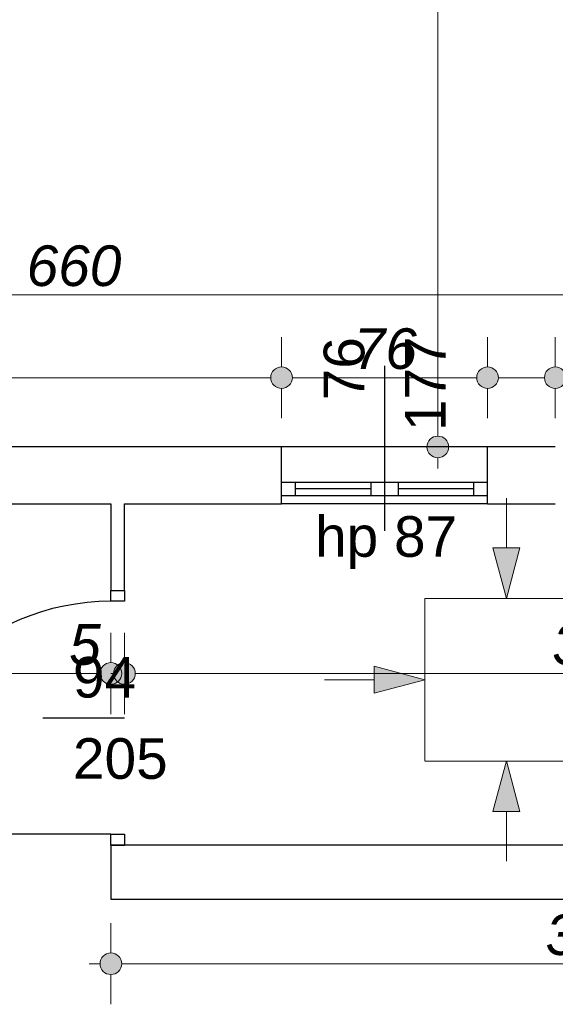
# Model space of a CAD drawing. Header units: millimetres. Extents: x -170998 to -45998, y 10557 to 52557.
# Tile 36 of 92: x -115104 to -113128, y 22531 to 26167. Entities that reach past the tile are written whole.
import ezdxf

# ---------------------------------------------------------------- set-up
doc = ezdxf.new("R2010")
doc.units = ezdxf.units.MM
doc.header["$MEASUREMENT"] = 0
for name, color, linetype in [('Drzwi', 7, 'Continuous'), ('Linia', 7, 'Continuous'), ('Obiekt', 7, 'Continuous'), ('Okno', 7, 'Continuous'), ('Wymiary', 7, 'Continuous'), ('Ściana', 7, 'Continuous')]:
    doc.layers.add(name, color=color, linetype=linetype)
doc.styles.add('Arial', font='txt')
doc.dimstyles.new('GENERATED_STYLE__1', dxfattribs={"dimtxt": 150, "dimasz": 152, "dimexe": 0.18, "dimexo": 0, "dimgap": 0.09, "dimtad": 1, "dimtih": 1, "dimtoh": 1, "dimlfac": 0.1, "dimzin": 0, "dimdsep": 46, "dimtxsty": 'Arial', "dimblk": 'ARROWHEAD_11', "dimblk1": 'ARROWHEAD_11', "dimblk2": 'ARROWHEAD_11', "dimcen": 0.09, "dimclrd": 114, "dimclre": 114, "dimclrt": 114, "dimazin": 0, "dimtfac": 1, "dimtdec": 4, "dimtmove": 0, "dimatfit": 3, "dimfxl": 1, "dimtolj": 1, "dimtzin": 0, "dimarcsym": 0})
doc.dimstyles.new('GENERATED_STYLE__2', dxfattribs={"dimtxt": 150, "dimasz": 152, "dimexe": 0.18, "dimexo": 0, "dimgap": 0.09, "dimtad": 1, "dimlfac": 0.1, "dimzin": 0, "dimdsep": 46, "dimtxsty": 'Arial', "dimblk": 'ARROWHEAD_11', "dimblk1": 'ARROWHEAD_11', "dimblk2": 'ARROWHEAD_11', "dimcen": 0.09, "dimclrd": 114, "dimclre": 114, "dimclrt": 114, "dimazin": 0, "dimtfac": 1, "dimtdec": 4, "dimtmove": 0, "dimatfit": 3, "dimfxl": 1, "dimtolj": 1, "dimtzin": 0, "dimarcsym": 0})

# ---------------------------------------------------------------- blocks, each defined once
blk = doc.blocks.new('*D528')
at = {"layer": 'Wymiary', "linetype": 'Continuous', "lineweight": 13}
for points in [[(-112454.8, 24589.3), (-112457.8, 24604.6), (-112466.5, 24617.6), (-112479.5, 24626.3), (-112494.8, 24629.3), (-112510.1, 24626.3), (-112523.1, 24617.6), (-112531.7, 24604.6), (-112534.8, 24589.3), (-112531.7, 24574), (-112523.1, 24561), (-112510.1, 24552.4), (-112494.8, 24549.3), (-112479.5, 24552.4), (-112466.5, 24561), (-112457.8, 24574)], [(-112454.8, 24379.3), (-112457.8, 24394.6), (-112466.5, 24407.6), (-112479.5, 24416.3), (-112494.8, 24419.3), (-112510.1, 24416.3), (-112523.1, 24407.6), (-112531.7, 24394.6), (-112534.8, 24379.3), (-112531.7, 24364), (-112523.1, 24351), (-112510.1, 24342.4), (-112494.8, 24339.3), (-112479.5, 24342.4), (-112466.5, 24351), (-112457.8, 24364)]]:
    blk.add_hatch(color=114, dxfattribs=at).paths.add_polyline_path(points)
at = {"layer": 'Wymiary', "color": 114, "lineweight": 13}
for p, q in [((-112534.8, 24589.3), (-112644.8, 24589.3)), ((-112344.8, 24589.3), (-112454.8, 24589.3)), ((-112494.8, 24419.3), (-112494.8, 24549.3)), ((-112534.8, 24379.3), (-112644.8, 24379.3)), ((-112344.8, 24379.3), (-112454.8, 24379.3))]:
    blk.add_line(p, q, dxfattribs=at)
for centre in [(-112494.8, 24589.3), (-112494.8, 24379.3)]:
    blk.add_circle(centre, 40, dxfattribs=at)
blk = doc.blocks.new('ARROWHEAD_11')
at = {"color": 0, "linetype": 'Continuous', "lineweight": 0}
blk.add_line((0, 0), (-1, 0), dxfattribs=at)
at = {"color": 0, "linetype": 'Continuous', "lineweight": 0, "const_width": 0.25, "flags": 128}
blk.add_lwpolyline([(-0.125, 0, 1), (0.125, 0, 1)], format="xyb", close=True, dxfattribs=at)
blk = doc.blocks.new('*D529')
at = {"layer": 'Wymiary', "linetype": 'Continuous', "lineweight": 13}
for points in [[(-112454.8, 28539.3), (-112457.8, 28554.6), (-112466.5, 28567.6), (-112479.5, 28576.3), (-112494.8, 28579.3), (-112510.1, 28576.3), (-112523.1, 28567.6), (-112531.7, 28554.6), (-112534.8, 28539.3), (-112531.7, 28524), (-112523.1, 28511), (-112510.1, 28502.4), (-112494.8, 28499.3), (-112479.5, 28502.4), (-112466.5, 28511), (-112457.8, 28524)], [(-112454.8, 24589.3), (-112457.8, 24604.6), (-112466.5, 24617.6), (-112479.5, 24626.3), (-112494.8, 24629.3), (-112510.1, 24626.3), (-112523.1, 24617.6), (-112531.7, 24604.6), (-112534.8, 24589.3), (-112531.7, 24574), (-112523.1, 24561), (-112510.1, 24552.4), (-112494.8, 24549.3), (-112479.5, 24552.4), (-112466.5, 24561), (-112457.8, 24574)]]:
    blk.add_hatch(color=114, dxfattribs=at).paths.add_polyline_path(points)
at = {"layer": 'Wymiary', "color": 114, "lineweight": 13}
for p, q in [((-112494.8, 28579.3), (-112494.8, 28619.3)), ((-112534.8, 28539.3), (-112644.8, 28539.3)), ((-112344.8, 28539.3), (-112454.8, 28539.3)), ((-112494.8, 24629.3), (-112494.8, 28499.3)), ((-112534.8, 24589.3), (-112644.8, 24589.3)), ((-112344.8, 24589.3), (-112454.8, 24589.3))]:
    blk.add_line(p, q, dxfattribs=at)
for centre in [(-112494.8, 28539.3), (-112494.8, 24589.3)]:
    blk.add_circle(centre, 40, dxfattribs=at)
at = {"layer": 'Wymiary', "color": 114, "lineweight": 13, "char_height": 150, "attachment_point": 7, "rotation": 90, "style": 'Arial'}
for s, insert in [('\\A1;{\\fArial|b0|i1|c238|p38;395}', (-112524.8, 26507.4)), ('\\A1;{\\fArial|b0|i1|c238|p38;21}', (-112524.8, 24629.3))]:
    blk.add_mtext(s, dxfattribs=dict(at, insert=insert))
blk = doc.blocks.new('*D530')
at = {"layer": 'Wymiary', "linetype": 'Continuous', "lineweight": 13}
for points in [[(-113521.6, 29719.3), (-113524.7, 29734.6), (-113533.4, 29747.6), (-113546.3, 29756.3), (-113561.6, 29759.3), (-113576.9, 29756.3), (-113589.9, 29747.6), (-113598.6, 29734.6), (-113601.6, 29719.3), (-113598.6, 29704), (-113589.9, 29691), (-113576.9, 29682.4), (-113561.6, 29679.3), (-113546.3, 29682.4), (-113533.4, 29691), (-113524.7, 29704)], [(-113521.6, 24589.3), (-113524.7, 24604.6), (-113533.4, 24617.6), (-113546.3, 24626.3), (-113561.6, 24629.3), (-113576.9, 24626.3), (-113589.9, 24617.6), (-113598.6, 24604.6), (-113601.6, 24589.3), (-113598.6, 24574), (-113589.9, 24561), (-113576.9, 24552.4), (-113561.6, 24549.3), (-113546.3, 24552.4), (-113533.4, 24561), (-113524.7, 24574)]]:
    blk.add_hatch(color=114, dxfattribs=at).paths.add_polyline_path(points)
at = {"layer": 'Wymiary', "color": 114, "lineweight": 13}
for p, q in [((-113561.6, 29759.3), (-113561.6, 29799.3)), ((-113601.6, 29719.3), (-113711.6, 29719.3)), ((-113411.6, 29719.3), (-113521.6, 29719.3)), ((-113561.6, 24629.3), (-113561.6, 29679.3)), ((-113601.6, 24589.3), (-113711.6, 24589.3)), ((-113411.6, 24589.3), (-113521.6, 24589.3)), ((-113561.6, 24509.3), (-113561.6, 24549.3))]:
    blk.add_line(p, q, dxfattribs=at)
for centre in [(-113561.6, 29719.3), (-113561.6, 24589.3)]:
    blk.add_circle(centre, 40, dxfattribs=at)
at = {"layer": 'Wymiary', "color": 114, "lineweight": 13, "insert": (-113591.6, 26983.6), "char_height": 150, "attachment_point": 7, "rotation": 90, "style": 'Arial'}
blk.add_mtext('\\A1;{\\fArial|b0|i1|c238|p38;513}', dxfattribs=at)
blk = doc.blocks.new('*D543')
at = {"layer": 'Wymiary', "linetype": 'Continuous', "lineweight": 13}
for points in [[(-116598, 24845.1), (-116601.1, 24860.4), (-116609.7, 24873.3), (-116622.7, 24882), (-116638, 24885.1), (-116653.3, 24882), (-116666.3, 24873.3), (-116675, 24860.4), (-116678, 24845.1), (-116675, 24829.8), (-116666.3, 24816.8), (-116653.3, 24808.1), (-116638, 24805.1), (-116622.7, 24808.1), (-116609.7, 24816.8), (-116601.1, 24829.8)], [(-114098, 24845.1), (-114101.1, 24860.4), (-114109.7, 24873.3), (-114122.7, 24882), (-114138, 24885.1), (-114153.3, 24882), (-114166.3, 24873.3), (-114175, 24860.4), (-114178, 24845.1), (-114175, 24829.8), (-114166.3, 24816.8), (-114153.3, 24808.1), (-114138, 24805.1), (-114122.7, 24808.1), (-114109.7, 24816.8), (-114101.1, 24829.8)]]:
    blk.add_hatch(color=114, dxfattribs=at).paths.add_polyline_path(points)
at = {"layer": 'Wymiary', "color": 114, "lineweight": 13}
for p, q in [((-116638, 24885.1), (-116638, 24995.1)), ((-114138, 24885.1), (-114138, 24995.1)), ((-116598, 24845.1), (-114178, 24845.1)), ((-116638, 24695.1), (-116638, 24805.1)), ((-114138, 24695.1), (-114138, 24805.1))]:
    blk.add_line(p, q, dxfattribs=at)
for centre in [(-116638, 24845.1), (-114138, 24845.1)]:
    blk.add_circle(centre, 40, dxfattribs=at)
at = {"layer": 'Wymiary', "color": 114, "lineweight": 13, "insert": (-115558.8, 24875.1), "char_height": 150, "attachment_point": 7, "style": 'Arial'}
blk.add_mtext('\\A1;{\\fArial|b0|i1|c238|p38;250}', dxfattribs=at)
blk = doc.blocks.new('*D544')
at = {"layer": 'Wymiary', "linetype": 'Continuous', "lineweight": 13}
for points in [[(-114098, 24845.1), (-114101.1, 24860.4), (-114109.7, 24873.3), (-114122.7, 24882), (-114138, 24885.1), (-114153.3, 24882), (-114166.3, 24873.3), (-114175, 24860.4), (-114178, 24845.1), (-114175, 24829.8), (-114166.3, 24816.8), (-114153.3, 24808.1), (-114138, 24805.1), (-114122.7, 24808.1), (-114109.7, 24816.8), (-114101.1, 24829.8)], [(-113338, 24845.1), (-113341.1, 24860.4), (-113349.7, 24873.3), (-113362.7, 24882), (-113378, 24885.1), (-113393.3, 24882), (-113406.3, 24873.3), (-113415, 24860.4), (-113418, 24845.1), (-113415, 24829.8), (-113406.3, 24816.8), (-113393.3, 24808.1), (-113378, 24805.1), (-113362.7, 24808.1), (-113349.7, 24816.8), (-113341.1, 24829.8)]]:
    blk.add_hatch(color=114, dxfattribs=at).paths.add_polyline_path(points)
at = {"layer": 'Wymiary', "color": 114, "lineweight": 13}
for p, q in [((-114138, 24885.1), (-114138, 24995.1)), ((-113378, 24885.1), (-113378, 24995.1)), ((-114098, 24845.1), (-113418, 24845.1)), ((-114138, 24695.1), (-114138, 24805.1)), ((-113378, 24695.1), (-113378, 24805.1))]:
    blk.add_line(p, q, dxfattribs=at)
for centre in [(-114138, 24845.1), (-113378, 24845.1)]:
    blk.add_circle(centre, 40, dxfattribs=at)
at = {"layer": 'Wymiary', "color": 114, "lineweight": 13, "insert": (-113871.8, 24875.1), "char_height": 150, "attachment_point": 7, "style": 'Arial'}
blk.add_mtext('\\A1;{\\fArial|b0|i1|c238|p38;76}', dxfattribs=at)
blk = doc.blocks.new('*D545')
at = {"layer": 'Wymiary', "linetype": 'Continuous', "lineweight": 13}
for points in [[(-113338, 24845.1), (-113341.1, 24860.4), (-113349.7, 24873.3), (-113362.7, 24882), (-113378, 24885.1), (-113393.3, 24882), (-113406.3, 24873.3), (-113415, 24860.4), (-113418, 24845.1), (-113415, 24829.8), (-113406.3, 24816.8), (-113393.3, 24808.1), (-113378, 24805.1), (-113362.7, 24808.1), (-113349.7, 24816.8), (-113341.1, 24829.8)], [(-113088, 24845.1), (-113091.1, 24860.4), (-113099.7, 24873.3), (-113112.7, 24882), (-113128, 24885.1), (-113143.3, 24882), (-113156.3, 24873.3), (-113165, 24860.4), (-113168, 24845.1), (-113165, 24829.8), (-113156.3, 24816.8), (-113143.3, 24808.1), (-113128, 24805.1), (-113112.7, 24808.1), (-113099.7, 24816.8), (-113091.1, 24829.8)]]:
    blk.add_hatch(color=114, dxfattribs=at).paths.add_polyline_path(points)
at = {"layer": 'Wymiary', "color": 114, "lineweight": 13}
for p, q in [((-113378, 24885.1), (-113378, 24995.1)), ((-113128, 24885.1), (-113128, 24995.1)), ((-113338, 24845.1), (-113168, 24845.1)), ((-113378, 24695.1), (-113378, 24805.1)), ((-113128, 24695.1), (-113128, 24805.1))]:
    blk.add_line(p, q, dxfattribs=at)
for centre in [(-113378, 24845.1), (-113128, 24845.1)]:
    blk.add_circle(centre, 40, dxfattribs=at)
blk = doc.blocks.new('*D546')
at = {"layer": 'Wymiary', "linetype": 'Continuous', "lineweight": 13}
for points in [[(-113088, 24845.1), (-113091.1, 24860.4), (-113099.7, 24873.3), (-113112.7, 24882), (-113128, 24885.1), (-113143.3, 24882), (-113156.3, 24873.3), (-113165, 24860.4), (-113168, 24845.1), (-113165, 24829.8), (-113156.3, 24816.8), (-113143.3, 24808.1), (-113128, 24805.1), (-113112.7, 24808.1), (-113099.7, 24816.8), (-113091.1, 24829.8)], [(-111908, 24845.1), (-111911.1, 24860.4), (-111919.7, 24873.3), (-111932.7, 24882), (-111948, 24885.1), (-111963.3, 24882), (-111976.3, 24873.3), (-111985, 24860.4), (-111988, 24845.1), (-111985, 24829.8), (-111976.3, 24816.8), (-111963.3, 24808.1), (-111948, 24805.1), (-111932.7, 24808.1), (-111919.7, 24816.8), (-111911.1, 24829.8)]]:
    blk.add_hatch(color=114, dxfattribs=at).paths.add_polyline_path(points)
at = {"layer": 'Wymiary', "color": 114, "lineweight": 13}
for p, q in [((-113128, 24885.1), (-113128, 24995.1)), ((-111948, 24885.1), (-111948, 24995.1)), ((-113088, 24845.1), (-111988, 24845.1)), ((-113128, 24695.1), (-113128, 24805.1)), ((-111948, 24695.1), (-111948, 24805.1))]:
    blk.add_line(p, q, dxfattribs=at)
for centre in [(-113128, 24845.1), (-111948, 24845.1)]:
    blk.add_circle(centre, 40, dxfattribs=at)
at = {"layer": 'Wymiary', "color": 114, "lineweight": 13, "char_height": 150, "attachment_point": 7, "style": 'Arial'}
for s, insert in [('\\A1;{\\fArial|b0|i1|c238|p38;25}', (-113088, 24875.1)), ('\\A1;{\\fArial|b0|i1|c238|p38;118}', (-112587.4, 24875.1))]:
    blk.add_mtext(s, dxfattribs=dict(at, insert=insert))
blk = doc.blocks.new('*D548')
at = {"layer": 'Wymiary', "linetype": 'Continuous', "lineweight": 13}
for points in [[(-118168, 25151.3), (-118171.1, 25166.6), (-118179.7, 25179.5), (-118192.7, 25188.2), (-118208, 25191.3), (-118223.3, 25188.2), (-118236.3, 25179.5), (-118245, 25166.6), (-118248, 25151.3), (-118245, 25135.9), (-118236.3, 25123), (-118223.3, 25114.3), (-118208, 25111.3), (-118192.7, 25114.3), (-118179.7, 25123), (-118171.1, 25135.9)], [(-111568, 25151.3), (-111571.1, 25166.6), (-111579.7, 25179.5), (-111592.7, 25188.2), (-111608, 25191.3), (-111623.3, 25188.2), (-111636.3, 25179.5), (-111645, 25166.6), (-111648, 25151.3), (-111645, 25135.9), (-111636.3, 25123), (-111623.3, 25114.3), (-111608, 25111.3), (-111592.7, 25114.3), (-111579.7, 25123), (-111571.1, 25135.9)]]:
    blk.add_hatch(color=114, dxfattribs=at).paths.add_polyline_path(points)
at = {"layer": 'Wymiary', "color": 114, "lineweight": 13}
for p, q in [((-118208, 25191.3), (-118208, 25301.3)), ((-111608, 25191.3), (-111608, 25301.3)), ((-118288, 25151.3), (-118248, 25151.3)), ((-118168, 25151.3), (-111648, 25151.3)), ((-111568, 25151.3), (-111528, 25151.3)), ((-118208, 25001.3), (-118208, 25111.3)), ((-111608, 25001.3), (-111608, 25111.3))]:
    blk.add_line(p, q, dxfattribs=at)
for centre in [(-118208, 25151.3), (-111608, 25151.3)]:
    blk.add_circle(centre, 40, dxfattribs=at)
at = {"layer": 'Wymiary', "color": 114, "lineweight": 13, "insert": (-115078.8, 25181.3), "char_height": 150, "attachment_point": 7, "style": 'Arial'}
blk.add_mtext('\\A1;{\\fArial|b0|i1|c238|p38;660}', dxfattribs=at)
blk = doc.blocks.new('*D584')
at = {"layer": 'Wymiary', "linetype": 'Continuous', "lineweight": 13}
for points in [[(-118578, 23753), (-118581.1, 23768.3), (-118589.7, 23781.2), (-118602.7, 23789.9), (-118618, 23793), (-118633.3, 23789.9), (-118646.3, 23781.2), (-118655, 23768.3), (-118658, 23753), (-118655, 23737.6), (-118646.3, 23724.7), (-118633.3, 23716), (-118618, 23713), (-118602.7, 23716), (-118589.7, 23724.7), (-118581.1, 23737.6)], [(-114728, 23753), (-114731.1, 23768.3), (-114739.7, 23781.2), (-114752.7, 23789.9), (-114768, 23793), (-114783.3, 23789.9), (-114796.3, 23781.2), (-114805, 23768.3), (-114808, 23753), (-114805, 23737.6), (-114796.3, 23724.7), (-114783.3, 23716), (-114768, 23713), (-114752.7, 23716), (-114739.7, 23724.7), (-114731.1, 23737.6)]]:
    blk.add_hatch(color=114, dxfattribs=at).paths.add_polyline_path(points)
at = {"layer": 'Wymiary', "color": 114, "lineweight": 13}
for p, q in [((-118618, 23793), (-118618, 23903)), ((-114768, 23793), (-114768, 23903)), ((-118578, 23753), (-114808, 23753)), ((-118618, 23603), (-118618, 23713)), ((-114768, 23603), (-114768, 23713))]:
    blk.add_line(p, q, dxfattribs=at)
for centre in [(-118618, 23753), (-114768, 23753)]:
    blk.add_circle(centre, 40, dxfattribs=at)
at = {"layer": 'Wymiary', "color": 114, "lineweight": 13, "char_height": 150, "attachment_point": 7, "style": 'Arial'}
for s, insert in [('\\A1;{\\fArial|b0|i1|c238|p38;18}', (-118578, 23783)), ('\\A1;{\\fArial|b0|i1|c238|p38;385}', (-116806.8, 23783)), ('\\A1;{\\fArial|b0|i1|c238|p38;5}', (-114921.8, 23783))]:
    blk.add_mtext(s, dxfattribs=dict(at, insert=insert))
blk = doc.blocks.new('*D585')
at = {"layer": 'Wymiary', "linetype": 'Continuous', "lineweight": 13}
for points in [[(-114728, 23753), (-114731.1, 23768.3), (-114739.7, 23781.2), (-114752.7, 23789.9), (-114768, 23793), (-114783.3, 23789.9), (-114796.3, 23781.2), (-114805, 23768.3), (-114808, 23753), (-114805, 23737.6), (-114796.3, 23724.7), (-114783.3, 23716), (-114768, 23713), (-114752.7, 23716), (-114739.7, 23724.7), (-114731.1, 23737.6)], [(-114678, 23753), (-114681.1, 23768.3), (-114689.7, 23781.2), (-114702.7, 23789.9), (-114718, 23793), (-114733.3, 23789.9), (-114746.3, 23781.2), (-114755, 23768.3), (-114758, 23753), (-114755, 23737.6), (-114746.3, 23724.7), (-114733.3, 23716), (-114718, 23713), (-114702.7, 23716), (-114689.7, 23724.7), (-114681.1, 23737.6)]]:
    blk.add_hatch(color=114, dxfattribs=at).paths.add_polyline_path(points)
at = {"layer": 'Wymiary', "color": 114, "lineweight": 13}
for p, q in [((-114768, 23793), (-114768, 23903)), ((-114718, 23793), (-114718, 23903)), ((-114768, 23753), (-114758, 23753)), ((-114768, 23603), (-114768, 23713)), ((-114718, 23603), (-114718, 23713))]:
    blk.add_line(p, q, dxfattribs=at)
for centre in [(-114768, 23753), (-114718, 23753)]:
    blk.add_circle(centre, 40, dxfattribs=at)
blk = doc.blocks.new('*D586')
at = {"layer": 'Wymiary', "linetype": 'Continuous', "lineweight": 13}
for points in [[(-114678, 23753), (-114681.1, 23768.3), (-114689.7, 23781.2), (-114702.7, 23789.9), (-114718, 23793), (-114733.3, 23789.9), (-114746.3, 23781.2), (-114755, 23768.3), (-114758, 23753), (-114755, 23737.6), (-114746.3, 23724.7), (-114733.3, 23716), (-114718, 23713), (-114702.7, 23716), (-114689.7, 23724.7), (-114681.1, 23737.6)], [(-111178, 23753), (-111181.1, 23768.3), (-111189.7, 23781.2), (-111202.7, 23789.9), (-111218, 23793), (-111233.3, 23789.9), (-111246.3, 23781.2), (-111255, 23768.3), (-111258, 23753), (-111255, 23737.6), (-111246.3, 23724.7), (-111233.3, 23716), (-111218, 23713), (-111202.7, 23716), (-111189.7, 23724.7), (-111181.1, 23737.6)]]:
    blk.add_hatch(color=114, dxfattribs=at).paths.add_polyline_path(points)
at = {"layer": 'Wymiary', "color": 114, "lineweight": 13}
for p, q in [((-114718, 23793), (-114718, 23903)), ((-111218, 23793), (-111218, 23903)), ((-114678, 23753), (-111258, 23753)), ((-111178, 23753), (-111138, 23753)), ((-114718, 23603), (-114718, 23713)), ((-111218, 23603), (-111218, 23713))]:
    blk.add_line(p, q, dxfattribs=at)
for centre in [(-114718, 23753), (-111218, 23753)]:
    blk.add_circle(centre, 40, dxfattribs=at)
at = {"layer": 'Wymiary', "color": 114, "lineweight": 13, "insert": (-113138.8, 23783), "char_height": 150, "attachment_point": 7, "style": 'Arial'}
blk.add_mtext('\\A1;{\\fArial|b0|i1|c238|p38;350}', dxfattribs=at)
blk = doc.blocks.new('*D587')
at = {"layer": 'Wymiary', "linetype": 'Continuous', "lineweight": 13}
for points in [[(-114728, 22681.4), (-114731.1, 22696.7), (-114739.7, 22709.7), (-114752.7, 22718.4), (-114768, 22721.4), (-114783.3, 22718.4), (-114796.3, 22709.7), (-114805, 22696.7), (-114808, 22681.4), (-114805, 22666.1), (-114796.3, 22653.1), (-114783.3, 22644.5), (-114768, 22641.4), (-114752.7, 22644.5), (-114739.7, 22653.1), (-114731.1, 22666.1)], [(-111178, 22681.4), (-111181.1, 22696.7), (-111189.7, 22709.7), (-111202.7, 22718.4), (-111218, 22721.4), (-111233.3, 22718.4), (-111246.3, 22709.7), (-111255, 22696.7), (-111258, 22681.4), (-111255, 22666.1), (-111246.3, 22653.1), (-111233.3, 22644.5), (-111218, 22641.4), (-111202.7, 22644.5), (-111189.7, 22653.1), (-111181.1, 22666.1)]]:
    blk.add_hatch(color=114, dxfattribs=at).paths.add_polyline_path(points)
at = {"layer": 'Wymiary', "color": 114, "lineweight": 13}
for p, q in [((-114768, 22721.4), (-114768, 22831.4)), ((-111218, 22721.4), (-111218, 22831.4)), ((-114848, 22681.4), (-114808, 22681.4)), ((-114728, 22681.4), (-111258, 22681.4)), ((-111178, 22681.4), (-111138, 22681.4)), ((-114768, 22531.4), (-114768, 22641.4)), ((-111218, 22531.4), (-111218, 22641.4))]:
    blk.add_line(p, q, dxfattribs=at)
for centre in [(-114768, 22681.4), (-111218, 22681.4)]:
    blk.add_circle(centre, 40, dxfattribs=at)
at = {"layer": 'Wymiary', "color": 114, "lineweight": 13, "insert": (-113163.8, 22711.4), "char_height": 150, "attachment_point": 7, "style": 'Arial'}
blk.add_mtext('\\A1;{\\fArial|b0|i1|c238|p38;355}', dxfattribs=at)

msp = doc.modelspace()

# ---------------------------------------------------------------- hatches: boundary and pattern name
at = {"layer": 'Linia', "linetype": 'Continuous', "lineweight": 13}
for points in [[(-113308.676, 24029.966), (-113258.427, 24216.502), (-113358.427, 24216.635)], [(-113609.876, 23729.966), (-113796.478, 23779.966), (-113796.478, 23679.966)], [(-113308.676, 23429.967), (-113358.427, 23243.297), (-113258.427, 23243.431)]]:
    msp.add_hatch(color=150, dxfattribs=at).paths.add_polyline_path(points)

# ---------------------------------------------------------------- linework, layer by layer
at = {"layer": 'Drzwi'}
for p, q in [((-114768.019, 24019.32), (-114768.019, 24059.32)), ((-114768.019, 24059.32), (-114718.019, 24059.32)), ((-114768.019, 24059.32), (-114718.019, 24059.32)), ((-114718.019, 24059.32), (-114718.019, 24019.32)), ((-114718.019, 24019.32), (-114768.019, 24019.32)), ((-114768.019, 23159.32), (-115628.019, 23159.32)), ((-114768.019, 23119.32), (-114768.019, 23159.32)), ((-114768.019, 23159.32), (-114718.019, 23159.32)), ((-114718.019, 23159.32), (-114718.019, 23119.32)), ((-114718.019, 23119.32), (-114768.019, 23119.32)), ((-114768.019, 23119.32), (-114718.019, 23119.32))]:
    msp.add_line(p, q, dxfattribs=at)
msp.add_arc((-114768.019, 23159.32), 860, 90, 180, dxfattribs=at)
at = {"layer": 'Linia', "color": 150, "lineweight": 13}
for p, q in [((-113308.182, 24400.341), (-113308.427, 24216.568)), ((-113308.676, 24029.966), (-113358.427, 24216.635)), ((-113358.427, 24216.635), (-113258.427, 24216.502)), ((-113308.676, 24029.966), (-113258.427, 24216.502)), ((-113009.076, 24029.566), (-113609.076, 24029.566)), ((-113609.076, 24029.566), (-113609.076, 23430.366)), ((-113609.876, 23729.966), (-113796.478, 23779.966)), ((-113796.478, 23679.966), (-113796.478, 23779.966)), ((-113980.251, 23729.966), (-113796.478, 23729.966)), ((-113609.876, 23729.966), (-113796.478, 23679.966)), ((-113609.076, 23429.566), (-113009.076, 23429.566)), ((-113308.676, 23429.967), (-113358.427, 23243.297)), ((-113308.676, 23429.967), (-113258.427, 23243.431)), ((-113258.427, 23243.431), (-113358.427, 23243.297)), ((-113308.182, 23059.592), (-113308.427, 23243.364))]:
    msp.add_line(p, q, dxfattribs=at)
at = {"layer": 'Obiekt'}
for p, q in [((-113758.019, 24889.32), (-113758.019, 24279.32)), ((-115019.397, 23589.32), (-114718.019, 23589.32))]:
    msp.add_line(p, q, dxfattribs=at)
at = {"layer": 'Okno'}
for p, q in [((-113378.019, 24589.32), (-114138.019, 24589.32)), ((-114138.019, 24459.32), (-114088.019, 24459.32)), ((-114138.019, 24409.32), (-114138.019, 24459.32)), ((-114088.019, 24459.32), (-114088.019, 24409.32)), ((-114088.019, 24459.32), (-113808.019, 24459.32)), ((-113808.019, 24434.32), (-114088.019, 24434.32)), ((-113808.019, 24409.32), (-113808.019, 24459.32)), ((-113808.019, 24459.32), (-113758.019, 24459.32)), ((-113758.019, 24459.32), (-113708.019, 24459.32)), ((-113708.019, 24459.32), (-113708.019, 24409.32)), ((-113708.019, 24459.32), (-113428.019, 24459.32)), ((-113428.019, 24434.32), (-113708.019, 24434.32)), ((-113428.019, 24409.32), (-113428.019, 24459.32)), ((-113428.019, 24459.32), (-113378.019, 24459.32)), ((-113378.019, 24409.32), (-113378.019, 24459.32)), ((-114088.019, 24409.32), (-114138.019, 24409.32)), ((-113808.019, 24409.32), (-114088.019, 24409.32)), ((-113758.019, 24409.32), (-113808.019, 24409.32)), ((-113708.019, 24409.32), (-113758.019, 24409.32)), ((-113428.019, 24409.32), (-113708.019, 24409.32)), ((-113378.019, 24409.32), (-113428.019, 24409.32)), ((-113378.019, 24379.32), (-114138.019, 24379.32))]:
    msp.add_line(p, q, dxfattribs=at)
at = {"layer": 'Ściana'}
for p, q in [((-114138.019, 24459.32), (-114138.019, 24589.32)), ((-113378.019, 24459.32), (-113378.019, 24589.32)), ((-114138.019, 24409.32), (-114138.019, 24459.32)), ((-113378.019, 24409.32), (-113378.019, 24459.32)), ((-114138.019, 24379.32), (-114138.019, 24409.32)), ((-113378.019, 24379.32), (-113378.019, 24409.32)), ((-114768.019, 24059.32), (-114718.019, 24059.32)), ((-114768.019, 23119.32), (-114718.019, 23119.32))]:
    msp.add_line(p, q, dxfattribs=at)
at = {"layer": 'Ściana', "flags": 128}
for points in [[(-114768.019, 24589.32), (-116638.019, 24589.32)], [(-114718.019, 24589.32), (-114768.019, 24589.32)], [(-114138.019, 24589.32), (-114718.019, 24589.32)], [(-113128.019, 24589.32), (-113378.019, 24589.32)], [(-116638.019, 24379.32), (-114768.019, 24379.32)], [(-114768.019, 24379.32), (-114768.019, 24059.32)], [(-114718.019, 24379.32), (-114138.019, 24379.32)], [(-114718.019, 24059.32), (-114718.019, 24379.32)], [(-113378.019, 24379.32), (-113128.019, 24379.32)], [(-114768.019, 23119.32), (-114768.019, 22919.32)], [(-111218.019, 23119.32), (-114718.019, 23119.32)], [(-114768.019, 22919.32), (-111218.019, 22919.32)]]:
    msp.add_lwpolyline(points, dxfattribs=at)

# ---------------------------------------------------------------- texts
at = {"layer": 'Obiekt', "char_height": 150, "attachment_point": 7, "rotation": 90, "style": 'Arial'}
for s, insert in [('\\A1;{\\fArial|b0|i0|c238|p38;76}', (-113830.55, 24761.663)), ('\\A1;{\\fArial|b0|i0|c238|p38;177}', (-113533.019, 24647.834))]:
    msp.add_mtext(s, dxfattribs=dict(at, insert=insert))
at = {"layer": 'Obiekt', "char_height": 150, "attachment_point": 7, "style": 'Arial'}
for s, insert in [('\\A1;{\\fArial|b0|i0|c238|p38;hp 87}', (-114014.476, 24138.486)), ('\\A1;{\\fArial|b0|i0|c238|p38;94}', (-114907.845, 23661.852)), ('\\A1;{\\fArial|b0|i0|c238|p38;205}', (-114907.845, 23361.852))]:
    msp.add_mtext(s, dxfattribs=dict(at, insert=insert))

# ---------------------------------------------------------------- dimensions: what is measured, and where the dimension line sits
at = {"layer": 'Wymiary', "color": 114, "lineweight": 13}
for base, p1, p2, picture, middle in [((-113561.64, 29719.32), (-111608.019, 24589.32), (-113278.019, 29719.32), '*D530', (-113666.64, 27154.32)), ((-112494.79, 28539.32), (-114838.019, 24589.32), (-112178.019, 28539.32), '*D529', (-112599.79, 26678.149)), ((-112494.79, 24589.32), (-111468.019, 24379.32), (-114838.019, 24589.32), '*D528', (-112599.79, 24743.149))]:
    dim = msp.add_linear_dim(base=base, p1=p1, p2=p2, angle=90, dimstyle='GENERATED_STYLE__2', dxfattribs=at)
    dim.commit()
    dim.dimension.update_dxf_attribs({"geometry": picture, "text_midpoint": middle, "dimtype": 160, "text_rotation": 90})
for base, p1, p2, picture, middle in [((-111608.019, 25151.25), (-118208.019, 24589.32), (-111608.019, 24589.32), '*D548', (-114908.019, 25256.25)), ((-114138.019, 24845.065), (-116638.019, 24589.32), (-114138.019, 24589.32), '*D543', (-115388.019, 24950.065)), ((-113378.019, 24845.065), (-114138.019, 24589.32), (-113378.019, 24589.32), '*D544', (-113758.019, 24950.065)), ((-111948.019, 24845.065), (-113128.019, 24589.32), (-111948.019, 24589.32), '*D546', (-112424.19, 24950.065)), ((-113128.019, 24845.065), (-113378.019, 24589.32), (-113128.019, 24589.32), '*D545', (-112974.19, 24950.065)), ((-114718.019, 23752.951), (-114768.019, 23754.32), (-114718.019, 24379.32), '*D585', (-114864.933, 23857.951)), ((-111218.019, 23752.951), (-114718.019, 24379.32), (-111218.019, 24249.32), '*D586', (-112968.019, 23857.951)), ((-114768.019, 23752.951), (-118618.019, 24229.32), (-114768.019, 23754.32), '*D584', (-116636.104, 23857.951)), ((-111218.019, 22681.431), (-114768.019, 22919.32), (-111218.019, 23094.32), '*D587', (-112993.019, 22786.431))]:
    dim = msp.add_linear_dim(base=base, p1=p1, p2=p2, dimstyle='GENERATED_STYLE__1', dxfattribs=at)
    dim.commit()
    dim.dimension.update_dxf_attribs({"geometry": picture, "text_midpoint": middle, "dimtype": 160})

doc.saveas('drawing.dxf')
